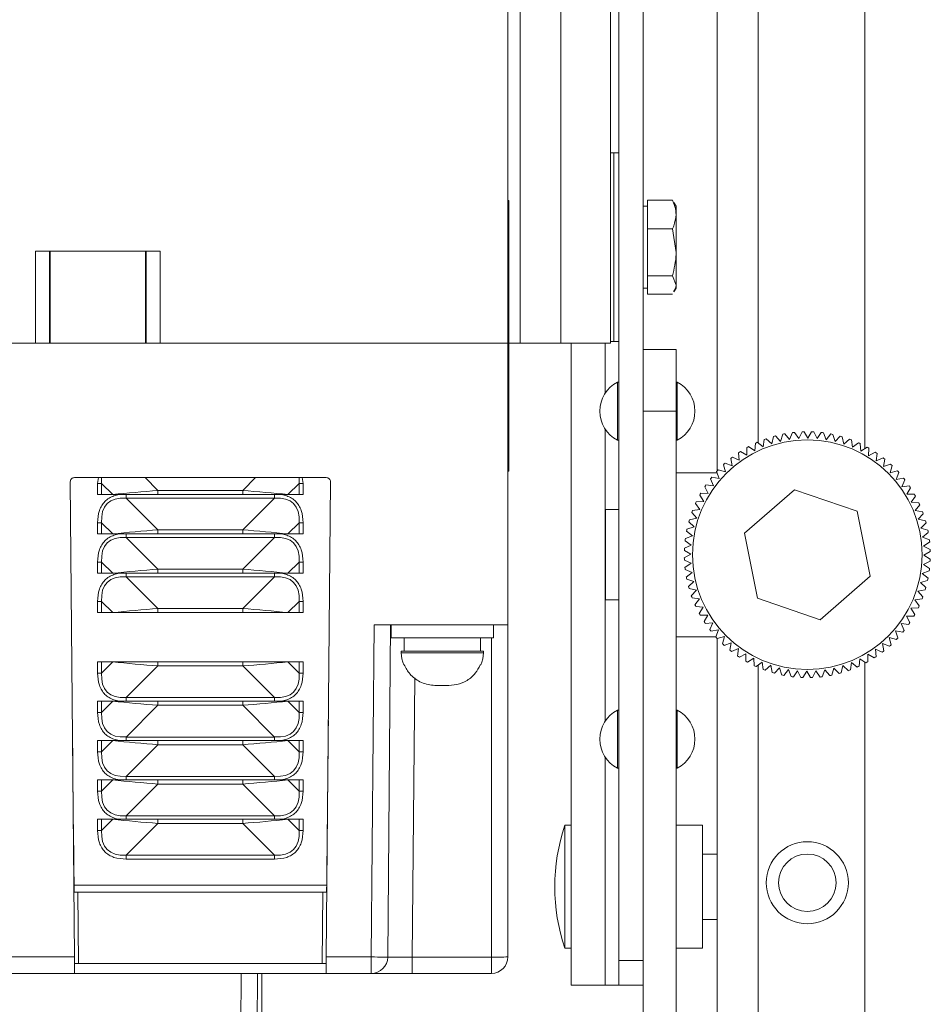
# Model space of a CAD drawing. Header units: millimetres. Extents: x 26 to 259, y 8 to 239.
# Tile 5 of 29: x 81 to 108, y 36 to 66. Entities that reach past the tile are written whole.
import ezdxf

# ---------------------------------------------------------------- set-up
doc = ezdxf.new("R2010")
doc.units = ezdxf.units.MM

msp = doc.modelspace()

# ---------------------------------------------------------------- linework, layer by layer
at = {"color": 7, "linetype": 'Continuous', "lineweight": 15}
for p, q in [((106.268, 53.053), (106.268, 105.119)), ((95.393, 56.269), (95.393, 77.769)), ((101.768, 52.368), (101.768, 76.619)), ((95.77, 75.319), (95.77, 56.269)), ((97.009, 56.269), (97.009, 75.319)), ((98.518, 75.319), (98.518, 56.269)), ((98.768, 68.944), (98.768, 37.444)), ((99.518, 68.944), (99.518, 54.867)), ((98.618, 62.069), (98.518, 62.069)), ((98.768, 62.069), (98.618, 62.069)), ((98.618, 62.069), (98.618, 59.194)), ((95.393, 60.617), (95.418, 60.617)), ((95.418, 60.617), (95.418, 60.117)), ((99.643, 60.444), (99.518, 60.444)), ((99.643, 60.625), (99.643, 60.63)), ((99.643, 60.63), (100.406, 60.63)), ((99.643, 60.188), (99.643, 60.625)), ((99.643, 60.625), (100.406, 60.625)), ((100.439, 60.549), (100.406, 60.625)), ((100.518, 60.444), (100.452, 60.557)), ((100.518, 60.188), (100.518, 60.444)), ((95.418, 60.117), (95.393, 60.117)), ((95.418, 60.117), (95.418, 52.867)), ((99.643, 59.751), (99.643, 60.188)), ((100.518, 59.035), (100.518, 60.188)), ((99.643, 59.035), (99.643, 59.751)), ((99.643, 59.751), (100.406, 59.751)), ((100.406, 59.751), (100.518, 59.035)), ((98.618, 59.194), (98.618, 56.319)), ((80.996, 59.069), (84.79, 59.069)), ((80.996, 56.269), (80.996, 59.069)), ((81.415, 56.269), (81.415, 59.069)), ((81.438, 56.269), (81.438, 59.069)), ((84.347, 59.069), (84.347, 56.269)), ((84.37, 59.069), (84.37, 56.269)), ((84.79, 59.069), (84.79, 56.269)), ((99.643, 58.319), (99.643, 59.035)), ((100.518, 58.04), (100.518, 59.035)), ((99.643, 58.319), (100.406, 58.319)), ((99.643, 58.04), (99.643, 58.319)), ((100.406, 58.319), (100.518, 58.04)), ((99.518, 57.944), (99.643, 57.944)), ((99.643, 57.762), (99.643, 58.04)), ((100.452, 57.83), (100.518, 57.944)), ((100.518, 57.944), (100.518, 58.04)), ((99.643, 57.762), (100.406, 57.762)), ((99.643, 57.757), (99.643, 57.762)), ((99.643, 57.757), (100.406, 57.757)), ((53.54, 56.269), (80.996, 56.269)), ((80.996, 56.269), (81.009, 56.269)), ((84.777, 56.269), (81.009, 56.269)), ((84.777, 56.269), (84.79, 56.269)), ((84.79, 56.269), (95.393, 56.269)), ((95.389, 56.269), (95.389, 47.681)), ((95.393, 56.269), (95.393, 52.867)), ((95.77, 56.269), (95.418, 56.269)), ((97.009, 56.269), (95.77, 56.269)), ((98.518, 56.269), (97.009, 56.269)), ((97.322, 56.269), (97.322, 36.694)), ((98.518, 56.319), (98.618, 56.319)), ((98.618, 56.319), (98.768, 56.319)), ((99.518, 56.069), (100.518, 56.069)), ((100.518, 56.069), (100.518, 54.194)), ((98.768, 55.081), (98.732, 55.081)), ((98.732, 54.78), (98.732, 55.081)), ((100.553, 55.081), (100.518, 55.081)), ((100.553, 54.78), (100.553, 55.081)), ((98.732, 53.306), (98.732, 54.78)), ((99.518, 54.194), (99.518, 54.867)), ((100.553, 53.306), (100.553, 54.78)), ((100.518, 54.194), (99.518, 54.194)), ((99.518, 26.694), (99.518, 54.194)), ((100.518, 26.694), (100.518, 54.194)), ((103.549, 53.441), (103.705, 53.274)), ((103.705, 53.274), (103.771, 53.494)), ((103.836, 53.506), (103.979, 53.327)), ((103.979, 53.327), (104.062, 53.541)), ((104.127, 53.548), (104.256, 53.359)), ((104.256, 53.359), (104.356, 53.565)), ((104.421, 53.567), (104.535, 53.369)), ((104.535, 53.369), (104.65, 53.566)), ((104.715, 53.563), (104.813, 53.356)), ((104.813, 53.356), (104.944, 53.544)), ((105.009, 53.536), (105.09, 53.322)), ((105.09, 53.322), (105.235, 53.499)), ((105.299, 53.486), (105.363, 53.266)), ((105.363, 53.266), (105.521, 53.432)), ((98.732, 53.306), (98.768, 53.306)), ((100.518, 53.306), (100.553, 53.306)), ((102.921, 52.989), (102.934, 53.218)), ((102.994, 53.245), (103.175, 53.105)), ((103.175, 53.105), (103.206, 53.332)), ((103.267, 53.354), (103.437, 53.2)), ((103.437, 53.2), (103.485, 53.424)), ((105.584, 53.414), (105.631, 53.19)), ((105.631, 53.19), (105.802, 53.342)), ((105.863, 53.319), (105.892, 53.092)), ((105.892, 53.092), (106.074, 53.23)), ((106.133, 53.203), (106.144, 52.974)), ((95.393, 52.867), (95.418, 52.867)), ((95.393, 52.367), (95.393, 52.867)), ((95.418, 52.867), (95.418, 52.367)), ((102.445, 52.701), (102.422, 52.928)), ((102.477, 52.964), (102.677, 52.854)), ((102.677, 52.854), (102.672, 53.083)), ((102.73, 53.115), (102.921, 52.989)), ((106.144, 52.974), (106.337, 53.098)), ((106.394, 53.065), (106.387, 52.837)), ((106.387, 52.837), (106.589, 52.945)), ((106.643, 52.908), (106.618, 52.681)), ((102.019, 52.341), (101.961, 52.562)), ((102.01, 52.606), (102.225, 52.529)), ((102.225, 52.529), (102.184, 52.754)), ((102.236, 52.795), (102.445, 52.701)), ((106.618, 52.681), (106.828, 52.773)), ((106.879, 52.732), (106.836, 52.507)), ((106.836, 52.507), (107.052, 52.582)), ((107.1, 52.538), (107.04, 52.317)), ((95.418, 52.367), (95.393, 52.367)), ((100.518, 52.319), (101.766, 52.319)), ((101.829, 52.137), (101.754, 52.353)), ((101.799, 52.401), (102.019, 52.341)), ((107.04, 52.317), (107.261, 52.375)), ((107.305, 52.327), (107.228, 52.111)), ((82.18, 37.556), (82.053, 52.042)), ((82.178, 52.169), (89.857, 52.169)), ((83.009, 51.994), (82.884, 51.994)), ((82.884, 51.994), (82.884, 51.652)), ((83.009, 51.994), (83.35, 51.652)), ((83.009, 51.652), (83.009, 51.994)), ((88.685, 51.652), (89.027, 51.994)), ((89.027, 51.994), (89.027, 51.652)), ((89.027, 51.994), (89.152, 51.994)), ((89.152, 51.652), (89.152, 51.994)), ((89.982, 52.042), (89.856, 37.556)), ((101.428, 51.944), (101.656, 51.919)), ((101.656, 51.919), (101.563, 52.128)), ((101.604, 52.18), (101.829, 52.137)), ((107.228, 52.111), (107.453, 52.152)), ((107.494, 52.1), (107.4, 51.891)), ((82.884, 51.652), (83.009, 51.652)), ((83.35, 51.652), (83.009, 51.652)), ((83.35, 51.652), (83.475, 51.652)), ((83.475, 51.652), (84.725, 51.652)), ((83.759, 51.544), (83.759, 51.652)), ((84.725, 51.777), (84.725, 51.652)), ((84.725, 51.777), (87.31, 51.777)), ((84.725, 51.652), (87.31, 51.652)), ((87.31, 51.777), (87.31, 51.652)), ((87.31, 51.652), (88.56, 51.652)), ((88.277, 51.544), (88.277, 51.652)), ((88.685, 51.652), (88.56, 51.652)), ((89.027, 51.652), (88.685, 51.652)), ((89.027, 51.652), (89.152, 51.652)), ((101.362, 51.445), (101.239, 51.638)), ((101.271, 51.695), (101.5, 51.688)), ((101.5, 51.688), (101.391, 51.89)), ((104.127, 51.801), (102.605, 50.471)), ((106.039, 51.148), (104.127, 51.801)), ((107.4, 51.891), (107.627, 51.914)), ((107.664, 51.86), (107.553, 51.659)), ((107.553, 51.659), (107.782, 51.664)), ((84.725, 50.577), (83.759, 51.544)), ((83.759, 51.544), (88.277, 51.544)), ((88.277, 51.544), (87.31, 50.577)), ((101.244, 51.193), (101.106, 51.375)), ((101.134, 51.434), (101.362, 51.445)), ((107.814, 51.607), (107.688, 51.415)), ((107.688, 51.415), (107.917, 51.402)), ((107.944, 51.342), (107.804, 51.161)), ((98.768, 51.194), (98.368, 51.194)), ((98.368, 51.194), (98.368, 48.444)), ((101.147, 50.932), (100.994, 51.103)), ((101.017, 51.164), (101.244, 51.193)), ((106.43, 49.166), (106.039, 51.148)), ((107.804, 51.161), (108.031, 51.13)), ((108.053, 51.069), (107.899, 50.899)), ((82.884, 50.794), (82.884, 50.452)), ((83.009, 50.794), (82.884, 50.794)), ((83.009, 50.794), (83.35, 50.452)), ((83.009, 50.452), (83.009, 50.794)), ((88.685, 50.452), (89.027, 50.794)), ((89.027, 50.794), (89.027, 50.452)), ((89.027, 50.794), (89.152, 50.794)), ((89.152, 50.452), (89.152, 50.794)), ((101.07, 50.664), (100.904, 50.822)), ((100.923, 50.885), (101.147, 50.932)), ((107.899, 50.899), (108.123, 50.851)), ((108.14, 50.788), (107.973, 50.631)), ((82.884, 50.452), (83.009, 50.452)), ((83.35, 50.452), (83.009, 50.452)), ((83.35, 50.452), (83.475, 50.452)), ((83.475, 50.452), (84.725, 50.452)), ((83.759, 50.344), (83.759, 50.452)), ((84.725, 50.577), (84.725, 50.452)), ((84.725, 50.577), (87.31, 50.577)), ((84.725, 50.452), (87.31, 50.452)), ((87.31, 50.577), (87.31, 50.452)), ((87.31, 50.452), (88.56, 50.452)), ((88.277, 50.344), (88.277, 50.452)), ((88.685, 50.452), (88.56, 50.452)), ((89.027, 50.452), (88.685, 50.452)), ((89.027, 50.452), (89.152, 50.452)), ((101.014, 50.391), (100.837, 50.536)), ((100.85, 50.6), (101.07, 50.664)), ((102.605, 50.471), (102.996, 48.489)), ((107.973, 50.631), (108.193, 50.565)), ((108.205, 50.5), (108.027, 50.357)), ((84.725, 49.377), (83.759, 50.344)), ((83.759, 50.344), (88.277, 50.344)), ((88.277, 50.344), (87.31, 49.377)), ((100.98, 50.114), (100.792, 50.245)), ((100.8, 50.31), (101.014, 50.391)), ((108.027, 50.357), (108.24, 50.274)), ((108.247, 50.209), (108.058, 50.08)), ((100.769, 49.722), (100.968, 49.836)), ((100.968, 49.836), (100.77, 49.951)), ((100.773, 50.016), (100.98, 50.114)), ((108.058, 50.08), (108.264, 49.981)), ((108.266, 49.915), (108.068, 49.802)), ((83.009, 49.594), (82.884, 49.594)), ((82.884, 49.594), (82.884, 49.252)), ((83.009, 49.594), (83.35, 49.252)), ((83.009, 49.252), (83.009, 49.594)), ((88.685, 49.252), (89.027, 49.594)), ((89.027, 49.594), (89.027, 49.252)), ((89.027, 49.594), (89.152, 49.594)), ((89.152, 49.252), (89.152, 49.594)), ((100.977, 49.557), (100.771, 49.656)), ((100.788, 49.428), (100.977, 49.557)), ((108.262, 49.621), (108.055, 49.523)), ((108.068, 49.802), (108.265, 49.686)), ((82.884, 49.252), (83.009, 49.252)), ((83.35, 49.252), (83.009, 49.252)), ((83.35, 49.252), (83.475, 49.252)), ((83.475, 49.252), (84.725, 49.252)), ((83.759, 49.144), (83.759, 49.252)), ((84.725, 49.377), (84.725, 49.252)), ((84.725, 49.377), (87.31, 49.377)), ((84.725, 49.252), (87.31, 49.252)), ((87.31, 49.377), (87.31, 49.252)), ((87.31, 49.252), (88.56, 49.252)), ((88.277, 49.144), (88.277, 49.252)), ((88.685, 49.252), (88.56, 49.252)), ((89.027, 49.252), (88.685, 49.252)), ((89.027, 49.252), (89.152, 49.252)), ((101.009, 49.28), (100.795, 49.363)), ((100.83, 49.137), (101.009, 49.28)), ((108.235, 49.328), (108.021, 49.247)), ((108.021, 49.247), (108.198, 49.102)), ((108.055, 49.523), (108.243, 49.393)), ((84.725, 48.177), (83.759, 49.144)), ((83.759, 49.144), (88.277, 49.144)), ((88.277, 49.144), (87.31, 48.177)), ((101.062, 49.006), (100.843, 49.072)), ((100.895, 48.85), (101.062, 49.006)), ((104.908, 47.836), (106.43, 49.166)), ((108.185, 49.037), (107.966, 48.973)), ((107.966, 48.973), (108.131, 48.815)), ((101.136, 48.738), (100.912, 48.786)), ((100.982, 48.568), (101.136, 48.738)), ((108.113, 48.752), (107.889, 48.705)), ((107.889, 48.705), (108.041, 48.535)), ((83.009, 48.394), (82.884, 48.394)), ((82.884, 48.394), (82.884, 48.052)), ((83.009, 48.394), (83.35, 48.052)), ((83.009, 48.052), (83.009, 48.394)), ((88.685, 48.052), (89.027, 48.394)), ((89.027, 48.394), (89.027, 48.052)), ((89.027, 48.394), (89.152, 48.394)), ((89.152, 48.052), (89.152, 48.394)), ((98.368, 48.444), (98.768, 48.444)), ((101.231, 48.476), (101.005, 48.507)), ((101.091, 48.295), (101.231, 48.476)), ((102.996, 48.489), (104.908, 47.836)), ((108.018, 48.473), (107.791, 48.444)), ((107.791, 48.444), (107.929, 48.262)), ((82.884, 48.052), (83.009, 48.052)), ((83.35, 48.052), (83.009, 48.052)), ((83.35, 48.052), (83.475, 48.052)), ((83.475, 48.052), (84.725, 48.052)), ((84.725, 48.177), (84.725, 48.052)), ((84.725, 48.177), (87.31, 48.177)), ((84.725, 48.052), (87.31, 48.052)), ((87.31, 48.177), (87.31, 48.052)), ((87.31, 48.052), (88.56, 48.052)), ((88.685, 48.052), (88.56, 48.052)), ((89.027, 48.052), (88.685, 48.052)), ((89.027, 48.052), (89.152, 48.052)), ((101.347, 48.222), (101.118, 48.235)), ((101.221, 48.031), (101.347, 48.222)), ((107.902, 48.203), (107.673, 48.192)), ((107.673, 48.192), (107.797, 47.999)), ((101.482, 47.978), (101.253, 47.973)), ((101.372, 47.778), (101.482, 47.978)), ((101.636, 47.746), (101.408, 47.723)), ((101.542, 47.537), (101.636, 47.746)), ((107.764, 47.942), (107.536, 47.949)), ((107.536, 47.949), (107.644, 47.748)), ((91.228, 37.556), (91.316, 47.681)), ((91.316, 47.681), (95.389, 47.681)), ((91.816, 47.681), (91.728, 37.552)), ((91.83, 47.681), (91.83, 47.281)), ((94.955, 47.281), (94.955, 47.681)), ((95.389, 47.681), (95.389, 37.556)), ((101.807, 47.526), (101.582, 47.485)), ((101.73, 47.311), (101.807, 47.526)), ((107.431, 47.457), (107.206, 47.5)), ((107.206, 47.5), (107.281, 47.284)), ((107.607, 47.693), (107.38, 47.718)), ((107.38, 47.718), (107.472, 47.509)), ((91.83, 47.281), (92.427, 47.281)), ((92.23, 47.281), (92.23, 46.881)), ((92.427, 47.281), (94.955, 47.281)), ((94.555, 46.881), (94.555, 47.281)), ((100.518, 47.319), (101.733, 47.319)), ((101.768, 29.444), (101.768, 47.269)), ((101.995, 47.32), (101.774, 47.262)), ((101.935, 47.1), (101.995, 47.32)), ((102.199, 47.13), (101.983, 47.055)), ((102.156, 46.905), (102.199, 47.13)), ((107.237, 47.236), (107.016, 47.296)), ((107.016, 47.296), (107.074, 47.075)), ((92.143, 46.881), (92.143, 46.831)), ((94.643, 46.881), (92.143, 46.881)), ((94.643, 46.831), (94.643, 46.881)), ((102.417, 46.957), (102.208, 46.864)), ((102.392, 46.729), (102.417, 46.957)), ((106.799, 46.843), (106.591, 46.937)), ((106.591, 46.937), (106.613, 46.709)), ((107.026, 47.031), (106.81, 47.108)), ((106.81, 47.108), (106.851, 46.883)), ((82.884, 46.211), (82.884, 46.552)), ((82.884, 46.552), (83.009, 46.552)), ((83.009, 46.211), (83.35, 46.552)), ((83.009, 46.552), (83.009, 46.211)), ((83.35, 46.552), (83.009, 46.552)), ((83.35, 46.552), (83.475, 46.552)), ((83.475, 46.552), (84.725, 46.552)), ((84.725, 46.427), (84.725, 46.552)), ((84.725, 46.552), (87.31, 46.552)), ((87.31, 46.427), (87.31, 46.552)), ((87.31, 46.552), (88.56, 46.552)), ((88.685, 46.552), (88.56, 46.552)), ((88.685, 46.552), (89.027, 46.211)), ((89.027, 46.552), (88.685, 46.552)), ((89.027, 46.211), (89.027, 46.552)), ((89.027, 46.552), (89.152, 46.552)), ((89.152, 46.552), (89.152, 46.211)), ((102.648, 46.801), (102.447, 46.692)), ((102.641, 46.572), (102.648, 46.801)), ((102.891, 46.663), (102.698, 46.539)), ((102.902, 46.435), (102.891, 46.663)), ((103.143, 46.545), (102.961, 46.407)), ((103.172, 46.318), (103.143, 46.545)), ((105.861, 46.532), (105.83, 46.306)), ((106.041, 46.392), (105.861, 46.532)), ((106.114, 46.648), (106.101, 46.419)), ((106.306, 46.522), (106.114, 46.648)), ((106.268, 19.119), (106.268, 46.547)), ((106.559, 46.673), (106.358, 46.783)), ((106.358, 46.783), (106.363, 46.554)), ((84.725, 46.427), (83.759, 45.461)), ((84.725, 46.427), (87.31, 46.427)), ((88.277, 45.461), (87.31, 46.427)), ((92.237, 46.456), (92.216, 46.456)), ((94.57, 46.456), (94.548, 46.456)), ((103.405, 46.448), (103.234, 46.295)), ((103.451, 46.223), (103.405, 46.448)), ((103.672, 46.371), (103.514, 46.205)), ((103.736, 46.151), (103.672, 46.371)), ((103.946, 46.315), (103.801, 46.138)), ((104.027, 46.101), (103.946, 46.315)), ((104.222, 46.281), (104.092, 46.093)), ((104.32, 46.074), (104.222, 46.281)), ((104.501, 46.269), (104.385, 46.071)), ((104.614, 46.07), (104.501, 46.269)), ((104.779, 46.278), (104.68, 46.072)), ((104.908, 46.089), (104.779, 46.278)), ((105.056, 46.31), (104.973, 46.096)), ((105.199, 46.131), (105.056, 46.31)), ((105.33, 46.363), (105.264, 46.144)), ((105.487, 46.196), (105.33, 46.363)), ((105.599, 46.437), (105.55, 46.213)), ((105.768, 46.283), (105.599, 46.437)), ((83.009, 46.211), (82.884, 46.211)), ((89.027, 46.211), (89.152, 46.211)), ((93.502, 45.831), (93.284, 45.831)), ((82.884, 45.011), (82.884, 45.352)), ((82.884, 45.352), (83.009, 45.352)), ((83.009, 45.011), (83.35, 45.352)), ((83.009, 45.352), (83.009, 45.011)), ((83.35, 45.352), (83.009, 45.352)), ((83.35, 45.352), (83.475, 45.352)), ((83.475, 45.352), (84.725, 45.352)), ((83.759, 45.461), (88.277, 45.461)), ((83.759, 45.461), (83.759, 45.352)), ((84.725, 45.227), (84.725, 45.352)), ((84.725, 45.352), (87.31, 45.352)), ((87.31, 45.227), (87.31, 45.352)), ((87.31, 45.352), (88.56, 45.352)), ((88.277, 45.461), (88.277, 45.352)), ((88.685, 45.352), (88.56, 45.352)), ((88.685, 45.352), (89.027, 45.011)), ((89.027, 45.352), (88.685, 45.352)), ((89.027, 45.011), (89.027, 45.352)), ((89.027, 45.352), (89.152, 45.352)), ((89.152, 45.352), (89.152, 45.011)), ((84.725, 45.227), (83.759, 44.261)), ((84.725, 45.227), (87.31, 45.227)), ((88.277, 44.261), (87.31, 45.227)), ((98.768, 45.081), (98.732, 45.081)), ((98.732, 45.015), (98.732, 45.081)), ((100.553, 45.081), (100.518, 45.081)), ((100.553, 45.015), (100.553, 45.081)), ((83.009, 45.011), (82.884, 45.011)), ((89.027, 45.011), (89.152, 45.011)), ((98.732, 43.306), (98.732, 45.015)), ((100.553, 43.306), (100.553, 45.015)), ((82.884, 43.811), (82.884, 44.152)), ((82.884, 44.152), (83.009, 44.152)), ((83.009, 43.811), (83.35, 44.152)), ((83.009, 44.152), (83.009, 43.811)), ((83.35, 44.152), (83.009, 44.152)), ((83.35, 44.152), (83.475, 44.152)), ((83.475, 44.152), (84.725, 44.152)), ((83.759, 44.261), (88.277, 44.261)), ((83.759, 44.261), (83.759, 44.152)), ((84.725, 44.027), (84.725, 44.152)), ((84.725, 44.152), (87.31, 44.152)), ((87.31, 44.027), (87.31, 44.152)), ((87.31, 44.152), (88.56, 44.152)), ((88.277, 44.261), (88.277, 44.152)), ((88.685, 44.152), (88.56, 44.152)), ((88.685, 44.152), (89.027, 43.811)), ((89.027, 44.152), (88.685, 44.152)), ((89.027, 43.811), (89.027, 44.152)), ((89.027, 44.152), (89.152, 44.152)), ((89.152, 44.152), (89.152, 43.811)), ((84.725, 44.027), (83.759, 43.061)), ((84.725, 44.027), (87.31, 44.027)), ((88.277, 43.061), (87.31, 44.027)), ((83.009, 43.811), (82.884, 43.811)), ((89.027, 43.811), (89.152, 43.811)), ((98.732, 43.306), (98.768, 43.306)), ((100.518, 43.306), (100.553, 43.306)), ((82.884, 42.611), (82.884, 42.952)), ((82.884, 42.952), (83.009, 42.952)), ((83.009, 42.611), (83.35, 42.952)), ((83.009, 42.952), (83.009, 42.611)), ((83.35, 42.952), (83.009, 42.952)), ((83.35, 42.952), (83.475, 42.952)), ((83.475, 42.952), (84.725, 42.952)), ((83.759, 43.061), (88.277, 43.061)), ((83.759, 43.061), (83.759, 42.952)), ((84.725, 42.827), (84.725, 42.952)), ((84.725, 42.952), (87.31, 42.952)), ((87.31, 42.827), (87.31, 42.952)), ((87.31, 42.952), (88.56, 42.952)), ((88.277, 43.061), (88.277, 42.952)), ((88.685, 42.952), (88.56, 42.952)), ((88.685, 42.952), (89.027, 42.611)), ((89.027, 42.952), (88.685, 42.952)), ((89.027, 42.611), (89.027, 42.952)), ((89.027, 42.952), (89.152, 42.952)), ((89.152, 42.952), (89.152, 42.611)), ((84.725, 42.827), (83.759, 41.861)), ((84.725, 42.827), (87.31, 42.827)), ((88.277, 41.861), (87.31, 42.827)), ((83.009, 42.611), (82.884, 42.611)), ((89.027, 42.611), (89.152, 42.611)), ((82.884, 41.411), (82.884, 41.752)), ((82.884, 41.752), (83.009, 41.752)), ((83.009, 41.411), (83.35, 41.752)), ((83.009, 41.752), (83.009, 41.411)), ((83.35, 41.752), (83.009, 41.752)), ((83.35, 41.752), (83.475, 41.752)), ((83.475, 41.752), (84.725, 41.752)), ((83.759, 41.861), (88.277, 41.861)), ((83.759, 41.861), (83.759, 41.752)), ((84.725, 41.627), (84.725, 41.752)), ((84.725, 41.752), (87.31, 41.752)), ((87.31, 41.627), (87.31, 41.752)), ((87.31, 41.752), (88.56, 41.752)), ((88.277, 41.861), (88.277, 41.752)), ((88.685, 41.752), (88.56, 41.752)), ((88.685, 41.752), (89.027, 41.411)), ((89.027, 41.752), (88.685, 41.752)), ((89.027, 41.411), (89.027, 41.752)), ((89.027, 41.752), (89.152, 41.752)), ((89.152, 41.752), (89.152, 41.411)), ((84.725, 41.627), (83.759, 40.661)), ((84.725, 41.627), (87.31, 41.627)), ((88.277, 40.661), (87.31, 41.627)), ((97.322, 41.569), (97.122, 41.569)), ((97.122, 41.569), (97.122, 38.98)), ((101.322, 41.569), (100.518, 41.569)), ((101.322, 41.569), (101.322, 38.98)), ((83.009, 41.411), (82.884, 41.411)), ((89.027, 41.411), (89.152, 41.411)), ((83.759, 40.661), (88.277, 40.661)), ((83.759, 40.661), (83.759, 40.536)), ((88.277, 40.536), (83.759, 40.536)), ((88.277, 40.661), (88.277, 40.536)), ((101.768, 40.694), (101.322, 40.694)), ((89.867, 39.744), (82.168, 39.744)), ((82.171, 39.531), (82.287, 39.531)), ((82.287, 39.531), (82.306, 37.356)), ((82.287, 39.531), (89.748, 39.531)), ((89.729, 37.356), (89.748, 39.531)), ((89.748, 39.531), (89.864, 39.531)), ((97.122, 38.98), (97.122, 37.819)), ((101.322, 38.98), (101.322, 37.819)), ((101.322, 38.694), (101.768, 38.694)), ((71.106, 37.556), (82.18, 37.556)), ((89.856, 37.556), (91.228, 37.556)), ((91.228, 37.556), (91.228, 37.056)), ((92.478, 37.056), (92.478, 37.552)), ((92.478, 37.552), (94.889, 37.552)), ((94.889, 37.056), (94.889, 37.552)), ((97.122, 37.819), (97.322, 37.819)), ((100.518, 37.819), (101.322, 37.819)), ((82.306, 37.356), (82.181, 37.356)), ((82.306, 37.356), (89.729, 37.356)), ((89.854, 37.356), (89.729, 37.356)), ((99.518, 37.444), (98.768, 37.444)), ((98.768, 37.444), (98.768, 36.694)), ((82.184, 37.056), (79.205, 37.056)), ((82.184, 37.056), (89.851, 37.056)), ((87.25, 35.42), (87.264, 37.056)), ((87.764, 37.056), (87.75, 35.42)), ((87.892, 37.056), (87.892, 30.681)), ((91.228, 37.056), (89.851, 37.056)), ((92.478, 37.056), (91.228, 37.056)), ((94.889, 37.056), (92.478, 37.056)), ((98.354, 36.694), (97.322, 36.694)), ((98.768, 36.694), (98.354, 36.694)), ((98.485, 36.694), (98.354, 36.694)), ((98.768, 36.694), (99.518, 36.694))]:
    msp.add_line(p, q, dxfattribs=at)
at = {"color": 8, "linetype": 'Continuous', "lineweight": 15}
for p, q in [((103.018, 53.227), (103.018, 88.879)), ((98.354, 56.269), (98.354, 54.739)), ((98.354, 53.648), (98.354, 44.739)), ((82.91, 52.169), (82.884, 51.994)), ((84.725, 51.777), (84.334, 52.169)), ((87.701, 52.169), (87.31, 51.777)), ((89.152, 51.994), (89.125, 52.169)), ((94.889, 37.552), (94.889, 47.281)), ((92.143, 46.831), (94.643, 46.831)), ((103.018, 19.119), (103.018, 46.45)), ((92.552, 46.062), (92.478, 37.552)), ((98.354, 43.648), (98.354, 36.694))]:
    msp.add_line(p, q, dxfattribs=at)
at = {"color": 7, "linetype": 'Continuous', "lineweight": 15, "flags": 128}
for points in [[(82.18, 37.556), (82.18, 37.469), (82.181, 37.385), (82.182, 37.306), (82.182, 37.235), (82.183, 37.173), (82.183, 37.123), (82.184, 37.086), (82.184, 37.064), (82.184, 37.056)], [(89.851, 37.056), (89.851, 37.066), (89.852, 37.094), (89.852, 37.14), (89.853, 37.203), (89.853, 37.278), (89.854, 37.365), (89.855, 37.459), (89.856, 37.556)], [(91.728, 37.552), (91.718, 37.552), (91.69, 37.552), (91.644, 37.552), (91.582, 37.553), (91.506, 37.554), (91.419, 37.554), (91.326, 37.555), (91.228, 37.556)]]:
    msp.add_lwpolyline(points, dxfattribs=at)
at = {"color": 7, "linetype": 'Continuous', "lineweight": 15}
for centre, radius in [((104.518, 49.819), 3.5), ((104.518, 39.819), 1.25), ((104.518, 39.819), 0.875)]:
    msp.add_circle(centre, radius, dxfattribs=at)
for centre, radius, start, end in [((99.193, 54.194), 1, 117.4392, 242.5608), ((100.093, 54.194), 1, 297.4392, 62.5608), ((104.518, 49.819), 3.75, 104.9759, 105.9776), ((104.518, 49.819), 3.75, 100.4759, 101.4776), ((104.518, 49.819), 3.75, 95.9759, 96.9776), ((104.518, 49.819), 3.75, 91.4759, 92.4776), ((104.518, 49.819), 3.75, 86.9759, 87.9776), ((104.518, 49.819), 3.75, 82.4759, 83.4776), ((104.518, 49.819), 3.75, 77.9759, 78.9776), ((104.518, 49.819), 3.75, 73.4759, 74.4776), ((104.518, 49.819), 3.75, 113.9759, 114.9776), ((104.518, 49.819), 3.75, 109.4759, 110.4776), ((104.518, 49.819), 3.75, 68.9759, 69.9776), ((104.518, 49.819), 3.75, 64.4759, 65.4776), ((104.518, 49.819), 3.75, 122.9759, 123.9776), ((104.518, 49.819), 3.75, 118.4759, 119.4776), ((104.518, 49.819), 3.75, 59.9759, 60.9776), ((104.518, 49.819), 3.75, 55.4759, 56.4776), ((104.518, 49.819), 3.75, 131.9759, 132.9776), ((104.518, 49.819), 3.75, 127.4759, 128.4776), ((104.518, 49.819), 3.75, 50.9759, 51.9776), ((104.518, 49.819), 3.75, 46.4759, 47.4776), ((104.518, 49.819), 3.75, 136.4759, 137.4776), ((104.518, 49.819), 3.75, 41.9759, 42.9776), ((82.178, 52.044), 0.125, 90, 180.5), ((89.857, 52.044), 0.125, 359.5, 90), ((104.518, 49.819), 3.75, 145.4759, 146.4776), ((104.518, 49.819), 3.75, 140.9759, 141.9776), ((104.518, 49.819), 3.75, 37.4759, 38.4776), ((104.518, 49.819), 3.75, 149.9759, 150.9776), ((104.518, 49.819), 3.75, 32.9759, 33.9776), ((104.518, 49.819), 3.75, 28.4759, 29.4776), ((104.518, 49.819), 3.75, 154.4759, 155.4776), ((104.518, 49.819), 3.75, 23.9759, 24.9776), ((104.518, 49.819), 3.75, 158.9759, 159.9776), ((104.518, 49.819), 3.75, 19.4759, 20.4776), ((104.518, 49.819), 3.75, 163.4759, 164.4776), ((104.518, 49.819), 3.75, 14.9759, 15.9776), ((104.518, 49.819), 3.75, 167.9759, 168.9776), ((104.518, 49.819), 3.75, 10.4759, 11.4776), ((104.518, 49.819), 3.75, 172.4759, 173.4776), ((104.518, 49.819), 3.75, 5.9759, 6.9776), ((104.518, 49.819), 3.75, 176.9759, 177.9776), ((104.518, 49.819), 3.75, 1.4759, 2.4776), ((104.518, 49.819), 3.75, 181.4759, 182.4776), ((104.518, 49.819), 3.75, 356.9759, 357.9776), ((104.518, 49.819), 3.75, 185.9759, 186.9776), ((104.518, 49.819), 3.75, 352.4759, 353.4776), ((104.518, 49.819), 3.75, 190.4759, 191.4776), ((104.518, 49.819), 3.75, 347.9759, 348.9776), ((104.518, 49.819), 3.75, 194.9759, 195.9776), ((104.518, 49.819), 3.75, 343.4759, 344.4776), ((104.518, 49.819), 3.75, 199.4759, 200.4776), ((104.518, 49.819), 3.75, 338.9759, 339.9776), ((104.518, 49.819), 3.75, 203.9759, 204.9776), ((104.518, 49.819), 3.75, 208.4759, 209.4776), ((104.518, 49.819), 3.75, 334.4759, 335.4776), ((104.518, 49.819), 3.75, 212.9759, 213.9776), ((104.518, 49.819), 3.75, 325.4759, 326.4776), ((104.518, 49.819), 3.75, 329.9759, 330.9776), ((104.518, 49.819), 3.75, 217.4759, 218.4776), ((104.518, 49.819), 3.75, 320.9759, 321.9776), ((104.518, 49.819), 3.75, 221.9759, 222.9776), ((104.518, 49.819), 3.75, 316.4759, 317.4776), ((93.143, 46.831), 1, 180, 202.0243), ((93.643, 46.831), 1, 337.9757, 0), ((104.518, 49.819), 3.75, 226.4759, 227.4776), ((104.518, 49.819), 3.75, 230.9759, 231.9776), ((104.518, 49.819), 3.75, 307.4759, 308.4776), ((104.518, 49.819), 3.75, 311.9759, 312.9776), ((104.518, 49.819), 3.75, 235.4759, 236.4776), ((104.518, 49.819), 3.75, 239.9759, 240.9776), ((104.518, 49.819), 3.75, 298.4759, 299.4776), ((104.518, 49.819), 3.75, 302.9759, 303.9776), ((104.518, 49.819), 3.75, 244.4759, 245.4776), ((104.518, 49.819), 3.75, 248.9759, 249.9776), ((104.518, 49.819), 3.75, 289.4759, 290.4776), ((104.518, 49.819), 3.75, 293.9759, 294.9776), ((104.518, 49.819), 3.75, 253.4759, 254.4776), ((104.518, 49.819), 3.75, 257.9759, 258.9776), ((104.518, 49.819), 3.75, 262.4759, 263.4776), ((104.518, 49.819), 3.75, 266.9759, 267.9776), ((104.518, 49.819), 3.75, 271.4759, 272.4776), ((104.518, 49.819), 3.75, 275.9759, 276.9776), ((104.518, 49.819), 3.75, 280.4759, 281.4776), ((104.518, 49.819), 3.75, 284.9759, 285.9776), ((99.193, 44.194), 1, 117.4392, 242.5608), ((100.093, 44.194), 1, 297.4392, 62.5608), ((102.831, 39.694), 6.009, 161.8194, 198.1806), ((91.228, 37.556), 0.5, 270, 359.5), ((95.014, 51.864), 14.313, 269.4986, 271.5003), ((94.889, 37.556), 0.5, 270, 0)]:
    msp.add_arc(centre, radius, start, end, dxfattribs=at)
at = {"color": 8, "linetype": 'Continuous', "lineweight": 15}
for centre, major_axis, start_param, end_param in [((86.384, 49.369), (3.207, -3.207), 3.415992, 3.50296), ((85.652, 49.369), (3.207, 3.207), 5.921818, 6.008786)]:
    msp.add_ellipse(centre, major_axis=major_axis, ratio=0.330719, start_param=start_param, end_param=end_param, dxfattribs=at)
at = {"color": 7, "linetype": 'Continuous', "lineweight": 15}
for centre, major_axis, ratio, start_param, end_param in [((84.1, 51.652), (1.946, 0.175), 0.037141, 1.240443, 1.963177), ((87.935, 51.652), (1.946, -0.175), 0.037141, 1.178416, 1.90115), ((86.384, 48.169), (3.207, -3.207), 0.330719, 2.780226, 3.50296), ((85.652, 48.169), (3.207, 3.207), 0.330719, 5.921818, 6.644552), ((84.1, 50.452), (1.946, 0.175), 0.037141, 1.240443, 1.963177), ((87.935, 50.452), (1.946, -0.175), 0.037141, 1.178416, 1.90115), ((86.384, 46.969), (3.207, -3.207), 0.330719, 2.780226, 3.50296), ((85.652, 46.969), (3.207, 3.207), 0.330719, 5.921818, 6.644552), ((84.1, 49.252), (1.946, 0.175), 0.037141, 1.240443, 1.963177), ((87.935, 49.252), (1.946, -0.175), 0.037141, 1.178416, 1.90115), ((86.384, 45.769), (3.207, -3.207), 0.330719, 2.780226, 3.50296), ((85.652, 45.769), (3.207, 3.207), 0.330719, 5.921818, 6.644552), ((84.1, 48.052), (1.946, 0.175), 0.037141, 1.240443, 1.963177), ((87.935, 48.052), (1.946, -0.175), 0.037141, 1.178416, 1.90115), ((84.1, 46.552), (1.946, -0.175), 0.037141, 4.320008, 5.042743), ((87.935, 46.552), (1.946, 0.175), 0.037141, 4.382035, 5.10477), ((86.384, 48.836), (3.207, 3.207), 0.330719, 2.780226, 3.50296), ((85.652, 48.836), (3.207, -3.207), 0.330719, 5.921818, 6.644552), ((84.1, 45.352), (1.946, -0.175), 0.037141, 4.320008, 5.042743), ((87.935, 45.352), (1.946, 0.175), 0.037141, 4.382035, 5.10477), ((82.242, 44.759), (-0.125, 14.324), 0.008727, 1.57072, 1.944353), ((86.384, 47.636), (3.207, 3.207), 0.330719, 2.780226, 3.50296), ((85.652, 47.636), (3.207, -3.207), 0.330719, 5.921818, 6.644552), ((89.794, 44.759), (0.125, 14.324), 0.008727, 4.338832, 4.712465), ((84.1, 44.152), (1.946, -0.175), 0.037141, 4.320008, 5.042743), ((87.935, 44.152), (1.946, 0.175), 0.037141, 4.382035, 5.10477), ((86.384, 46.436), (3.207, 3.207), 0.330719, 2.780226, 3.50296), ((85.652, 46.436), (3.207, -3.207), 0.330719, 5.921818, 6.644552), ((84.1, 42.952), (1.946, -0.175), 0.037141, 4.320008, 5.042743), ((87.935, 42.952), (1.946, 0.175), 0.037141, 4.382035, 5.10477), ((86.384, 45.236), (3.207, 3.207), 0.330719, 2.780226, 3.50296), ((85.652, 45.236), (3.207, -3.207), 0.330719, 5.921818, 6.644552), ((84.1, 41.752), (1.946, -0.175), 0.037141, 4.320008, 5.042743), ((87.935, 41.752), (1.946, 0.175), 0.037141, 4.382035, 5.10477), ((86.384, 44.036), (3.207, 3.207), 0.330719, 2.780226, 3.50296), ((85.652, 44.036), (3.207, -3.207), 0.330719, 5.921818, 6.644552), ((92.478, 37.556), (0.75, 0.004), 0.005816, 3.141508, 4.712228)]:
    msp.add_ellipse(centre, major_axis=major_axis, ratio=ratio, start_param=start_param, end_param=end_param, dxfattribs=at)
for points, knots in [([(100.406, 60.625), (100.452, 60.515), (100.511, 60.37), (100.516, 60.222), (100.518, 60.188)], [0, 0, 0, 0, 0.768149, 1, 1, 1, 1]), ([(100.518, 60.188), (100.504, 60.071), (100.486, 59.923), (100.42, 59.781), (100.406, 59.751)], [0, 0, 0, 0, 0.788998, 1, 1, 1, 1]), ([(100.518, 59.035), (100.518, 59.018), (100.516, 58.776), (100.459, 58.539), (100.406, 58.319)], [0, 0, 0, 0, 0.070197, 1, 1, 1, 1]), ([(100.518, 58.04), (100.518, 58.034), (100.517, 57.966), (100.476, 57.899), (100.439, 57.838)], [0, 0, 0, 0, 0.096708, 1, 1, 1, 1]), ([(83.546, 51.652), (83.492, 51.641), (83.383, 51.618), (83.234, 51.548), (83.105, 51.447), (83.005, 51.319), (82.904, 51.104), (82.892, 50.921), (82.884, 50.794)], [0, 0, 0, 0, 0.138957, 0.278388, 0.411428, 0.544599, 0.683902, 1, 1, 1, 1]), ([(89.152, 50.794), (89.143, 50.921), (89.131, 51.104), (89.03, 51.319), (88.93, 51.447), (88.802, 51.548), (88.652, 51.618), (88.543, 51.641), (88.489, 51.652)], [0, 0, 0, 0, 0.316086, 0.455511, 0.588548, 0.721712, 0.861009, 1, 1, 1, 1]), ([(83.546, 50.452), (83.492, 50.441), (83.383, 50.418), (83.234, 50.348), (83.105, 50.247), (83.005, 50.119), (82.904, 49.904), (82.892, 49.721), (82.884, 49.594)], [0, 0, 0, 0, 0.138956, 0.278389, 0.411429, 0.544599, 0.683899, 1, 1, 1, 1]), ([(89.152, 49.594), (89.143, 49.721), (89.131, 49.904), (89.03, 50.119), (88.93, 50.247), (88.802, 50.348), (88.652, 50.418), (88.543, 50.441), (88.489, 50.452)], [0, 0, 0, 0, 0.316088, 0.455513, 0.588548, 0.721713, 0.861009, 1, 1, 1, 1]), ([(83.546, 49.252), (83.492, 49.241), (83.383, 49.218), (83.234, 49.148), (83.105, 49.047), (83.005, 48.919), (82.904, 48.704), (82.892, 48.521), (82.884, 48.394)], [0, 0, 0, 0, 0.138956, 0.278387, 0.411427, 0.544597, 0.6839, 1, 1, 1, 1]), ([(89.152, 48.394), (89.143, 48.521), (89.131, 48.704), (89.03, 48.919), (88.93, 49.047), (88.802, 49.148), (88.652, 49.218), (88.543, 49.241), (88.489, 49.252)], [0, 0, 0, 0, 0.316088, 0.455513, 0.58855, 0.721713, 0.861009, 1, 1, 1, 1]), ([(93.284, 45.831), (93.245, 45.831), (93.066, 45.832), (92.755, 45.895), (92.434, 46.121), (92.289, 46.334), (92.241, 46.447), (92.237, 46.456)], [0, 0, 0, 0, 0.089722, 0.41523, 0.715966, 0.976703, 1, 1, 1, 1]), ([(94.548, 46.456), (94.503, 46.369), (94.406, 46.182), (94.155, 45.972), (93.84, 45.842), (93.615, 45.835), (93.502, 45.831)], [0, 0, 0, 0, 0.226266, 0.482007, 0.7401, 1, 1, 1, 1]), ([(83.546, 45.352), (83.492, 45.364), (83.383, 45.387), (83.234, 45.457), (83.105, 45.557), (83.005, 45.686), (82.904, 45.9), (82.892, 46.084), (82.884, 46.211)], [0, 0, 0, 0, 0.138957, 0.278388, 0.411428, 0.544599, 0.683902, 1, 1, 1, 1]), ([(89.152, 46.211), (89.143, 46.084), (89.131, 45.9), (89.03, 45.686), (88.93, 45.557), (88.802, 45.457), (88.652, 45.387), (88.543, 45.364), (88.489, 45.352)], [0, 0, 0, 0, 0.316085, 0.455513, 0.588548, 0.721714, 0.861009, 1, 1, 1, 1]), ([(83.546, 44.152), (83.492, 44.164), (83.383, 44.187), (83.234, 44.257), (83.105, 44.357), (83.005, 44.486), (82.904, 44.7), (82.892, 44.884), (82.884, 45.011)], [0, 0, 0, 0, 0.138956, 0.278389, 0.411429, 0.544599, 0.683899, 1, 1, 1, 1]), ([(89.152, 45.011), (89.143, 44.884), (89.131, 44.7), (89.03, 44.486), (88.93, 44.357), (88.802, 44.257), (88.652, 44.187), (88.543, 44.164), (88.489, 44.152)], [0, 0, 0, 0, 0.316088, 0.455513, 0.588548, 0.721713, 0.861009, 1, 1, 1, 1]), ([(83.546, 42.952), (83.492, 42.964), (83.383, 42.987), (83.234, 43.057), (83.105, 43.157), (83.005, 43.286), (82.904, 43.5), (82.892, 43.684), (82.884, 43.811)], [0, 0, 0, 0, 0.138957, 0.278388, 0.411429, 0.544599, 0.683902, 1, 1, 1, 1]), ([(89.152, 43.811), (89.143, 43.684), (89.131, 43.5), (89.03, 43.286), (88.93, 43.157), (88.802, 43.057), (88.652, 42.987), (88.543, 42.964), (88.489, 42.952)], [0, 0, 0, 0, 0.316085, 0.455513, 0.588548, 0.721714, 0.861009, 1, 1, 1, 1]), ([(83.546, 41.752), (83.492, 41.764), (83.383, 41.787), (83.234, 41.857), (83.105, 41.957), (83.005, 42.086), (82.904, 42.3), (82.892, 42.484), (82.884, 42.611)], [0, 0, 0, 0, 0.138956, 0.278388, 0.411429, 0.544596, 0.683899, 1, 1, 1, 1]), ([(89.152, 42.611), (89.143, 42.484), (89.131, 42.3), (89.03, 42.086), (88.93, 41.957), (88.802, 41.857), (88.652, 41.787), (88.543, 41.764), (88.489, 41.752)], [0, 0, 0, 0, 0.316088, 0.455513, 0.588548, 0.721713, 0.861009, 1, 1, 1, 1]), ([(83.759, 40.536), (83.631, 40.544), (83.448, 40.556), (83.234, 40.657), (83.105, 40.757), (83.005, 40.886), (82.904, 41.1), (82.892, 41.284), (82.884, 41.411)], [0, 0, 0, 0, 0.268532, 0.38698, 0.5, 0.61313, 0.73147, 1, 1, 1, 1]), ([(89.152, 41.411), (89.143, 41.284), (89.131, 41.1), (89.03, 40.886), (88.93, 40.757), (88.802, 40.657), (88.587, 40.556), (88.404, 40.544), (88.277, 40.536)], [0, 0, 0, 0, 0.268529, 0.38698, 0.499999, 0.61313, 0.731468, 1, 1, 1, 1])]:
    msp.add_open_spline(points, degree=3, knots=knots, dxfattribs=at)

doc.saveas('drawing.dxf')
